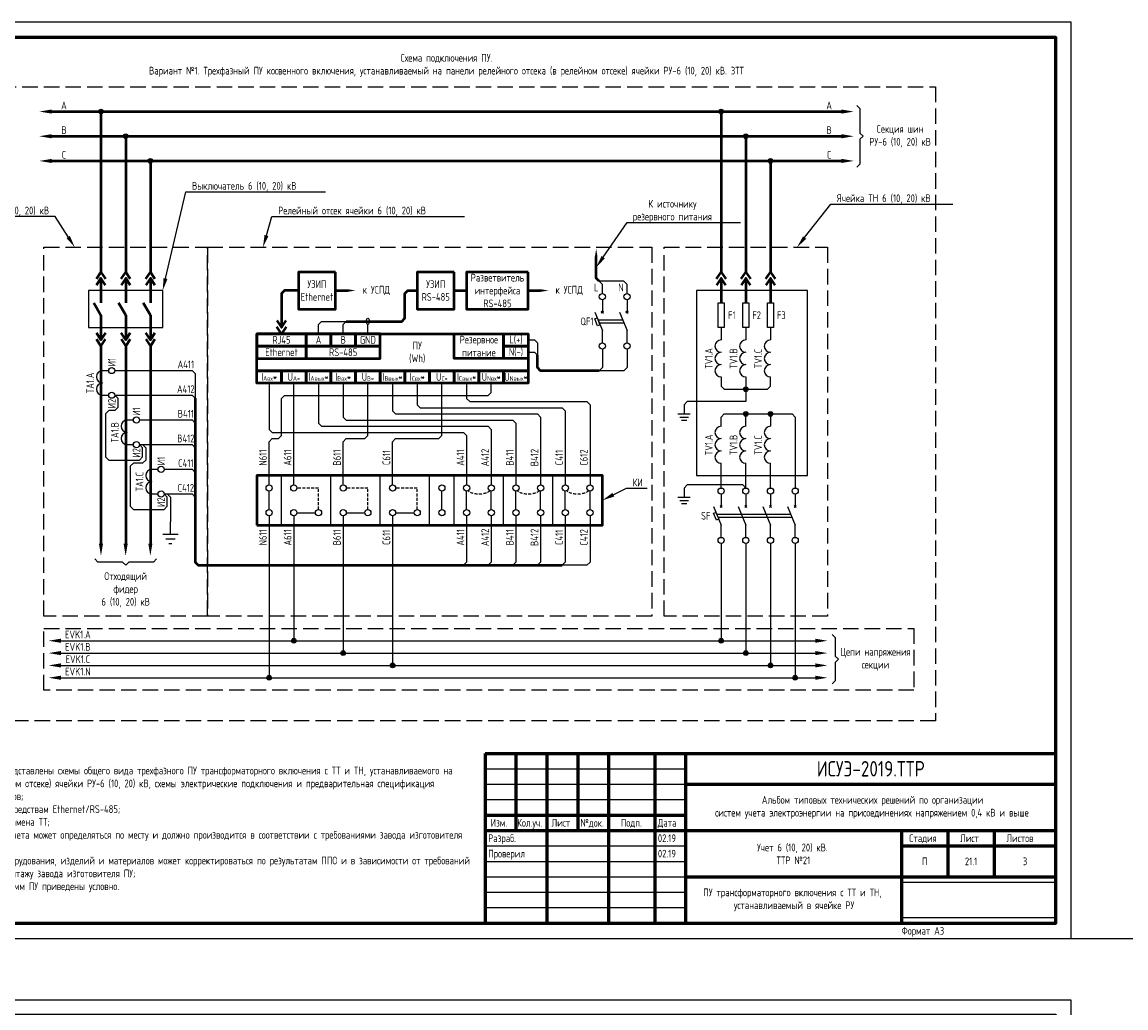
# Model space of a CAD drawing. Header units: millimetres. Extents: x -110 to 4101, y -10868 to 110.
# Tile 24 of 90: x 90 to 448, y -6670 to -6350. Entities that reach past the tile are written whole.
import ezdxf
from ezdxf import colors
from ezdxf.entities.mleader import LeaderData, LeaderLine
from ezdxf.enums import TextEntityAlignment as Align
from ezdxf.math import Vec2, Vec3

# ---------------------------------------------------------------- set-up
doc = ezdxf.new("R2010")
doc.units = ezdxf.units.MM
doc.linetypes.add('GOST2.303 4', pattern=[7, 5, -2, 0])
doc.linetypes.add('штриховая2', pattern=[9.525, 6.35, -3.175])
doc.layers.add('01.Вспомогательный_слой', color=1, linetype='Continuous', plot=False)
doc.layers.add('Формат', color=7, linetype='Continuous', lineweight=25)
doc.layers.add('Формат @ 1', color=7, linetype='Continuous', lineweight=25)
doc.styles.add('ЭП', font='GOST.TTF')
picture_1 = doc.add_image_def('image3.png', size_in_pixel=(587, 136))

# ---------------------------------------------------------------- blocks, each defined once
blk = doc.blocks.new('*U75')
at = {"layer": 'Формат', "color": 7, "linetype": 'Continuous', "lineweight": 60}
for p, q in [((20, 55), (205, 55)), ((20, 55), (20, 0)), ((30, 55), (30, 30)), ((40, 55), (40, 0)), ((50, 55), (50, 30)), ((60, 55), (60, 0)), ((75, 55), (75, 0)), ((85, 55), (85, 0)), ((85, 45), (205, 45)), ((20, 35), (85, 35)), ((20, 30), (205, 30)), ((155, 30), (155, 0)), ((170, 30), (170, 15)), ((185, 30), (185, 15)), ((155, 25), (205, 25)), ((85, 15), (205, 15))]:
    blk.add_line(p, q, dxfattribs=at)
at = {"layer": 'Формат', "color": 7, "linetype": 'Continuous', "lineweight": 25}
for p, q in [((20, 50), (85, 50)), ((20, 45), (85, 45)), ((20, 40), (85, 40)), ((20, 25), (85, 25)), ((20, 20), (85, 20)), ((20, 15), (85, 15)), ((20, 10), (85, 10)), ((20, 5), (85, 5))]:
    blk.add_line(p, q, dxfattribs=at)
blk.add_lwpolyline([(-210, -5), (210, -5), (210, 292), (-210, 292)], close=True, dxfattribs=at)
at = {"layer": 'Формат', "color": 7, "linetype": 'Continuous', "lineweight": 60}
blk.add_lwpolyline([(-190, 0), (205, 0), (205, 287), (-190, 287)], close=True, dxfattribs=at)
at = {"layer": 'Формат', "color": 7, "linetype": 'Continuous', "lineweight": 25, "style": 'ЭП'}
for s, p in [('Изм.', (21.81, 31.25)), ('Кол.уч.', (30.38, 31.25)), ('Лист', (41.54, 31.25)), ('№док.', (50.89, 31.24)), ('Подп.', (63.99, 31.25)), ('Дата', (75.95, 31.25)), ('Стадия', (157.47, 26.25)), ('Лист', (173.99, 26.25)), ('Листов', (188.99, 26.25))]:
    blk.add_text(s, height=2.5, dxfattribs=at).set_placement(p)
at = {"layer": 'Формат', "color": 7, "linetype": 'Continuous', "lineweight": 25, "style": 'ЭП', "flags": 8}
for tag, p in [('СОГЛ_ФИО_1', (-197.5, 106)), ('СОГЛ_ФИО_2', (-192.5, 106)), ('СОГЛ_ДОЛЖ_1', (-197.5, 86)), ('СОГЛ_ДОЛЖ_2', (-192.5, 86))]:
    blk.add_attdef(tag, text='', height=2.5, rotation=90, dxfattribs=at).set_placement(p, align=Align.MIDDLE_LEFT)
for tag, height, p in [('ОБОЗНАЧЕНИЕ', 5, (145, 50)), ('ОБЪЕКТ', 2.5, (145, 37.5)), ('НАИМЕНОВАНИЕ', 2.5, (120, 22.5)), ('Стадия', 2.5, (162.5, 20)), ('Лист', 2.5, (177.5, 20)), ('Листов', 2.5, (195, 20)), ('НАИМ_ИЗОБРАЖЕНИЙ', 2.5, (120, 7.5))]:
    blk.add_attdef(tag, text='', height=height, dxfattribs=at).set_placement(p, align=Align.MIDDLE_CENTER)
for tag, p in [('изм.№', (21, 37.5)), ('изм.уч.', (31, 37.5)), ('изм.лист', (41, 37.5)), ('изм.№_док.', (50.5, 37.5)), ('изм_дата', (76, 37.5)), ('Должн_1', (21, 27.5)), ('ФИО_1', (41, 27.5)), ('дата_1', (76, 27.5)), ('ДОЛЖН_2', (21, 22.5)), ('ФИО_2', (41, 22.5)), ('дата_2', (76, 22.5)), ('Должн_3', (21, 17.5)), ('ФИО_3', (41, 17.5)), ('дата_3', (76, 17.5)), ('ДОЛЖН_4', (21, 12.5)), ('ФИО_4', (41, 12.5)), ('дата_4', (76, 12.5)), ('ДОЛЖН_5', (21, 7.5)), ('ФИО_5', (41, 7.5)), ('дата_5', (76, 7.5)), ('ДОЛЖН_6', (21, 2.5)), ('ФИО_6', (41, 2.5)), ('дата_6', (76, 2.5)), ('ФОРМ.ЛИСТА', (155, -2.5))]:
    blk.add_attdef(tag, text='', height=2.5, dxfattribs=at).set_placement(p, align=Align.MIDDLE_LEFT)
blk.add_attdef('N_ИНВ', text='', height=2.5, rotation=90, dxfattribs=at).set_placement((-193.5, 12.5), align=Align.MIDDLE_CENTER)
at = {"ltscale": 0.2}
image = blk.add_image(picture_1, insert=(155, 1.71), size_in_units=(50, 11.58), dxfattribs=at)
image.dxf.flags = 7

msp = doc.modelspace()

# ---------------------------------------------------------------- hatches: boundary and pattern name
h = msp.add_hatch(color=256)
h.dxf.hatch_style = 1
edge = h.paths.add_edge_path()
edge.add_arc((115.5, -6379), 0.75, 0, 360)
h = msp.add_hatch(color=256)
h.dxf.hatch_style = 1
edge = h.paths.add_edge_path()
edge.add_arc((316.5, -6379), 0.75, 0, 360)
h = msp.add_hatch(color=256)
h.dxf.hatch_style = 1
edge = h.paths.add_edge_path()
edge.add_arc((123.5, -6387), 0.75, 0, 360)
h = msp.add_hatch(color=256)
h.dxf.hatch_style = 1
edge = h.paths.add_edge_path()
edge.add_arc((324.5, -6387), 0.75, 0, 360)
h = msp.add_hatch(color=256)
h.dxf.hatch_style = 1
edge = h.paths.add_edge_path()
edge.add_arc((131.5, -6395), 0.75, 0, 360)
h = msp.add_hatch(color=256)
h.dxf.hatch_style = 1
edge = h.paths.add_edge_path()
edge.add_arc((332.5, -6395), 0.75, 0, 360)
h = msp.add_hatch(color=256)
h.dxf.hatch_style = 1
edge = h.paths.add_edge_path()
edge.add_arc((324.5, -6469), 0.75, 0, 360)
h = msp.add_hatch(color=256)
h.dxf.hatch_style = 1
edge = h.paths.add_edge_path()
edge.add_arc((324.5, -6477), 0.75, 0, 360)
h = msp.add_hatch(color=256)
h.dxf.hatch_style = 1
edge = h.paths.add_edge_path()
edge.add_arc((332.5, -6477), 0.75, 0, 360)
h = msp.add_hatch(color=256)
h.dxf.hatch_style = 1
edge = h.paths.add_edge_path()
edge.add_arc((178, -6550.5), 0.75, 0, 360)
h = msp.add_hatch(color=256)
h.dxf.hatch_style = 1
edge = h.paths.add_edge_path()
edge.add_arc((316.5, -6550.5), 0.75, 0, 360)
h = msp.add_hatch(color=256)
h.dxf.hatch_style = 1
edge = h.paths.add_edge_path()
edge.add_arc((194, -6554.5), 0.75, 0, 360)
h = msp.add_hatch(color=256)
h.dxf.hatch_style = 1
edge = h.paths.add_edge_path()
edge.add_arc((324.5, -6554.5), 0.75, 0, 360)
h = msp.add_hatch(color=256)
h.dxf.hatch_style = 1
edge = h.paths.add_edge_path()
edge.add_arc((210, -6558.5), 0.75, 0, 360)
h = msp.add_hatch(color=256)
h.dxf.hatch_style = 1
edge = h.paths.add_edge_path()
edge.add_arc((332.5, -6558.5), 0.75, 0, 360)
h = msp.add_hatch(color=256)
h.dxf.hatch_style = 1
edge = h.paths.add_edge_path()
edge.add_arc((170, -6562.5), 0.75, 0, 360)
h = msp.add_hatch(color=256)
h.dxf.hatch_style = 1
edge = h.paths.add_edge_path()
edge.add_arc((340.5, -6562.5), 0.75, 0, 360)

# ---------------------------------------------------------------- linework, layer by layer
for p, q in [((361.5, -6386), (362.5, -6387)), ((361.5, -6388), (362.5, -6387)), ((122.5, -6525), (123.5, -6526)), ((124.5, -6525), (123.5, -6526)), ((353.5, -6555.5), (354.5, -6556.5)), ((353.5, -6557.5), (354.5, -6556.5))]:
    msp.add_line(p, q)
at = {"lineweight": 50}
for points in [[(99.5, -6379), (355.5, -6379)], [(115.5, -6379), (115.5, -6379), (115.5, -6423), (115.5, -6431)], [(316.5, -6379), (316.5, -6379), (316.5, -6423), (316.5, -6431)], [(99.5, -6387), (355.5, -6387)], [(123.5, -6387), (123.5, -6387), (123.5, -6423), (123.5, -6431)], [(324.5, -6387), (324.5, -6387), (324.5, -6423), (324.5, -6431)], [(99.5, -6395), (355.5, -6395)], [(131.5, -6395), (131.5, -6395), (131.5, -6423), (131.5, -6431)], [(332.5, -6395), (332.5, -6395), (332.5, -6423), (332.5, -6431)], [(114, -6433.25), (115.5, -6431), (117, -6433.25)], [(122, -6433.25), (123.5, -6431), (125, -6433.25)], [(130, -6433.25), (131.5, -6431), (133, -6433.25)], [(315, -6433.25), (316.5, -6431), (318, -6433.25)], [(323, -6433.25), (324.5, -6431), (326, -6433.25)], [(331, -6433.25), (332.5, -6431), (334, -6433.25)], [(117, -6435.25), (115.5, -6433), (114, -6435.25)], [(115.5, -6433), (115.5, -6441)], [(125, -6435.25), (123.5, -6433), (122, -6435.25)], [(123.5, -6433), (123.5, -6441)], [(133, -6435.25), (131.5, -6433), (130, -6435.25)], [(131.5, -6433), (131.5, -6441)], [(318, -6435.25), (316.5, -6433), (315, -6435.25)], [(316.5, -6433), (316.5, -6441)], [(326, -6435.25), (324.5, -6433), (323, -6435.25)], [(324.5, -6433), (324.5, -6441)], [(334, -6435.25), (332.5, -6433), (331, -6435.25)], [(332.5, -6433), (332.5, -6441)], [(179.5, -6437), (175, -6437), (174, -6438), (174, -6449)], [(191.5, -6437), (195.5, -6437)], [(195, -6447), (203, -6447), (213, -6447), (214, -6446), (214, -6438), (215, -6437), (218, -6437)], [(230, -6437), (234, -6437)], [(254, -6437), (258, -6437)], [(113.191, -6441), (115.5, -6445)], [(121.191, -6441), (123.5, -6445)], [(129.191, -6441), (131.5, -6445)], [(115.5, -6445), (115.5, -6453)], [(123.5, -6445), (123.5, -6453)], [(131.5, -6445), (131.5, -6453)], [(172.5, -6446.75), (174, -6449), (175.5, -6446.75)], [(175.5, -6448.75), (174, -6451), (172.5, -6448.75)], [(117, -6450.75), (115.5, -6453), (114, -6450.75)], [(114, -6452.75), (115.5, -6455), (117, -6452.75)], [(125, -6450.75), (123.5, -6453), (122, -6450.75)], [(122, -6452.75), (123.5, -6455), (125, -6452.75)], [(133, -6450.75), (131.5, -6453), (130, -6450.75)], [(130, -6452.75), (131.5, -6455), (133, -6452.75)], [(115.5, -6455), (115.5, -6519)], [(123.5, -6455), (123.5, -6519)], [(131.5, -6455), (131.5, -6519)], [(146, -6471.936), (146, -6525), (147, -6526), (265, -6526)]]:
    msp.add_lwpolyline(points, dxfattribs=at)
for points in [[(360.5, -6377), (361.5, -6378), (361.5, -6386)], [(361.5, -6388), (361.5, -6396), (360.5, -6397)], [(277.646, -6443.646), (278.354, -6444.354)], [(278.354, -6443.646), (277.646, -6444.354)], [(285.646, -6443.646), (286.354, -6444.354)], [(286.354, -6443.646), (285.646, -6444.354)], [(116, -6462.936), (118, -6462.936)], [(116, -6470.936), (118, -6470.936)], [(124, -6478.936), (126, -6478.936)], [(124, -6486.936), (126, -6486.936)], [(132, -6494.936), (134, -6494.936)], [(132, -6502.936), (134, -6502.936)], [(170, -6508), (170, -6502)], [(226, -6508), (226, -6502)], [(234, -6508), (234, -6502)], [(242, -6508), (242, -6502)], [(250, -6508), (250, -6502)], [(258, -6508), (258, -6502)], [(266, -6508), (266, -6502)], [(274, -6508), (274, -6502)], [(316.146, -6506.646), (316.854, -6507.354)], [(316.854, -6506.646), (316.146, -6507.354)], [(324.146, -6506.646), (324.854, -6507.354)], [(324.854, -6506.646), (324.146, -6507.354)], [(332.146, -6506.646), (332.854, -6507.354)], [(332.854, -6506.646), (332.146, -6507.354)], [(340.146, -6506.646), (340.854, -6507.354)], [(340.854, -6506.646), (340.146, -6507.354)], [(122.5, -6525), (114.5, -6525), (113.5, -6524)], [(133.5, -6524), (132.5, -6525), (124.5, -6525)], [(352.5, -6548.5), (353.5, -6549.5), (353.5, -6555.5)], [(353.5, -6557.5), (353.5, -6563.5), (352.5, -6564.5)]]:
    msp.add_lwpolyline(points)
at = {"linetype": 'GOST2.303 4'}
for points in [[(97, -6423), (150, -6423), (150, -6542.5), (97, -6542.5)], [(150, -6423), (294, -6423), (294, -6542.5), (150, -6542.5)], [(298, -6423), (351, -6423), (351, -6542.5), (298, -6542.5)], [(97, -6546.5), (379, -6546.5), (379, -6566.5), (97, -6566.5)]]:
    msp.add_lwpolyline(points, close=True, dxfattribs=at)
at = {"lineweight": 50, "ltscale": 2}
for points in [[(277, -6434), (277, -6434), (276, -6433), (276, -6426)], [(277, -6463), (258, -6463), (257, -6462), (257, -6458)]]:
    msp.add_lwpolyline(points, dxfattribs=at)
for points in [[(191.5, -6431), (179.5, -6431), (179.5, -6443), (191.5, -6443)], [(230, -6431), (218, -6431), (218, -6443), (230, -6443)], [(254, -6431), (234, -6431), (234, -6443), (254, -6443)], [(166, -6451), (254, -6451), (254, -6463), (166, -6463)], [(166, -6451), (254, -6451), (254, -6467), (166, -6467)], [(182, -6451), (166, -6451), (166, -6455), (182, -6455)], [(190, -6451), (182, -6451), (182, -6455), (190, -6455)], [(198, -6451), (190, -6451), (190, -6455), (198, -6455)], [(206, -6451), (198, -6451), (198, -6455), (206, -6455)], [(230, -6451), (246, -6451), (246, -6459), (230, -6459)], [(246, -6451), (254, -6451), (254, -6455), (246, -6455)], [(182, -6455), (166, -6455), (166, -6459), (182, -6459)], [(206, -6455), (182, -6455), (182, -6459), (206, -6459)], [(246, -6455), (254, -6455), (254, -6459), (246, -6459)], [(166, -6463), (174, -6463), (174, -6467), (166, -6467)], [(174, -6463), (182, -6463), (182, -6467), (174, -6467)], [(182, -6463), (190, -6463), (190, -6467), (182, -6467)], [(190, -6463), (198, -6463), (198, -6467), (190, -6467)], [(198, -6463), (206, -6463), (206, -6467), (198, -6467)], [(206, -6463), (214, -6463), (214, -6467), (206, -6467)], [(214, -6463), (222, -6463), (222, -6467), (214, -6467)], [(222, -6463), (230, -6463), (230, -6467), (222, -6467)], [(230, -6463), (238, -6463), (238, -6467), (230, -6467)], [(238, -6463), (246, -6463), (246, -6467), (238, -6467)], [(246, -6463), (254, -6463), (254, -6467), (246, -6467)], [(166, -6513), (278, -6513), (278, -6497), (166, -6497)]]:
    msp.add_lwpolyline(points, close=True, dxfattribs=at)
at = {"ltscale": 0.2}
for points in [[(286, -6438), (286, -6435), (285, -6434), (277, -6434)], [(278, -6438), (278, -6435), (277, -6434), (277, -6434)], [(186, -6451), (186, -6448), (187, -6447), (195, -6447)], [(194, -6451), (194, -6448), (195, -6447), (196, -6447)], [(202, -6451), (202, -6448)], [(316.5, -6449), (316.5, -6453)], [(324.5, -6449), (324.5, -6453)], [(332.5, -6449), (332.5, -6453)], [(254, -6453), (256, -6453), (257, -6454), (257, -6458)], [(254, -6457), (256, -6457), (257, -6458), (257, -6459)], [(278, -6456), (278, -6462), (277, -6463), (276, -6463)], [(286, -6456), (286, -6462), (285, -6463), (277, -6463)], [(120, -6462.936), (145, -6462.936), (146, -6463.936), (146, -6471.936)], [(316.5, -6465), (316.5, -6468), (317.5, -6469), (331.5, -6469), (332.5, -6468), (332.5, -6465)], [(324.5, -6465), (324.5, -6469)], [(170, -6500), (170, -6486), (171, -6485), (173, -6485), (174, -6484), (174, -6472), (175, -6471), (241, -6471), (242, -6470), (242, -6467)], [(170, -6467), (170, -6482), (171, -6483), (233, -6483), (234, -6484), (234, -6500)], [(178, -6500), (178, -6467)], [(186, -6467), (186, -6480), (187, -6481), (241, -6481), (242, -6482), (242, -6500)], [(194, -6500), (194, -6486), (195, -6485), (201, -6485), (202, -6484), (202, -6467)], [(194, -6467), (194, -6478), (195, -6479), (249, -6479), (250, -6480), (250, -6500)], [(210, -6500), (210, -6486), (211, -6485), (225, -6485), (226, -6484), (226, -6467)], [(210, -6467), (210, -6476), (211, -6477), (257, -6477), (258, -6478), (258, -6500)], [(218, -6467), (218, -6474), (219, -6475), (265, -6475), (266, -6476), (266, -6500)], [(234, -6467), (234, -6472), (235, -6473), (273, -6473), (274, -6474), (274, -6500)], [(121, -6471.936), (121, -6474.936), (120, -6475.936), (118, -6475.936), (117, -6476.936), (117, -6490.936), (118, -6491.936), (128, -6491.936), (129, -6490.936), (129, -6487.936)], [(120, -6470.936), (120, -6470.936), (121, -6471.936), (121, -6471.936)], [(120, -6470.936), (145, -6470.936), (146, -6471.936), (146, -6472.936)], [(324.5, -6469), (324.5, -6473), (305.5, -6473), (304.5, -6474), (304.5, -6477)], [(128, -6478.936), (145, -6478.936), (146, -6479.936), (146, -6480.936)], [(316.5, -6481), (316.5, -6478), (317.5, -6477), (332.5, -6477), (332.5, -6478), (332.5, -6481)], [(324.5, -6481), (324.5, -6477)], [(331.5, -6477), (339.5, -6477), (340.5, -6478), (340.5, -6501)], [(130, -6487.936), (130, -6491.936), (129, -6492.936), (126, -6492.936), (125, -6493.936), (125, -6506.936), (126, -6507.936), (136, -6507.936), (137, -6506.936), (137, -6503.936)], [(128, -6486.936), (128, -6486.936), (129, -6487.936), (129, -6487.936)], [(128, -6486.936), (129, -6486.936), (130, -6487.936), (130, -6487.936)], [(128, -6486.936), (145, -6486.936), (146, -6487.936), (146, -6488.936)], [(316.5, -6501), (316.5, -6493)], [(324.5, -6501), (324.5, -6493)], [(332.5, -6501), (332.5, -6493)], [(136, -6494.936), (145, -6494.936), (146, -6495.936), (146, -6496.936)], [(174, -6513), (174, -6497)], [(190, -6513), (190, -6497)], [(206, -6513), (206, -6497)], [(222, -6513), (222, -6497)], [(230, -6513), (230, -6497)], [(246, -6513), (246, -6497)], [(262, -6513), (262, -6497)], [(324.5, -6501), (324.5, -6501), (323.5, -6500), (305.5, -6500), (304.5, -6501), (304.5, -6504)], [(136, -6502.936), (136, -6502.936), (137, -6503.936), (137, -6503.936)], [(136, -6502.936), (137, -6502.936), (138, -6503.936), (138, -6503.936)], [(136, -6502.936), (145, -6502.936), (146, -6503.936), (146, -6504.936)], [(138, -6503.936), (138, -6511.936), (138, -6511.936)], [(170, -6510), (170, -6562.5)], [(178, -6510), (178, -6550.5)], [(179, -6509), (185, -6509)], [(194, -6510), (194, -6554.5)], [(195, -6509), (201, -6509)], [(210, -6510), (210, -6558.5)], [(211, -6509), (217, -6509)], [(234, -6510), (234, -6525), (233, -6526), (232, -6526)], [(242, -6510), (242, -6525), (241, -6526), (240, -6526)], [(250, -6510), (250, -6525), (249, -6526), (248, -6526)], [(258, -6510), (258, -6525), (257, -6526), (256, -6526)], [(266, -6510), (266, -6525), (265, -6526), (264, -6526)], [(274, -6510), (274, -6525), (273, -6526), (265, -6526)], [(138, -6515.936), (138, -6511.936)], [(135.5, -6515.936), (140.5, -6515.936)], [(136.5, -6517.436), (139.5, -6517.436)], [(137.5, -6518.936), (138.5, -6518.936)], [(316.5, -6519), (316.5, -6550.5)], [(324.5, -6519), (324.5, -6554.5)], [(332.5, -6519), (332.5, -6558.5)], [(340.5, -6519), (340.5, -6562.5)], [(102.5, -6550.5), (347, -6550.5)], [(102.5, -6554.5), (347, -6554.5)], [(102.5, -6558.5), (347, -6558.5)], [(102.5, -6562.5), (347, -6562.5)]]:
    msp.add_lwpolyline(points, dxfattribs=at)
for points in [[(111.5, -6449), (135.5, -6449), (135.5, -6437), (111.5, -6437)], [(308.5, -6497), (344.5, -6497), (344.5, -6437), (308.5, -6437)], [(317.5, -6441), (317.5, -6449), (315.5, -6449), (315.5, -6441)], [(325.5, -6441), (325.5, -6449), (323.5, -6449), (323.5, -6441)], [(333.5, -6441), (333.5, -6449), (331.5, -6449), (331.5, -6441)]]:
    msp.add_lwpolyline(points, close=True, dxfattribs=at)
at = {"ltscale": 2}
for points in [[(278, -6440), (278, -6444)], [(286, -6440), (286, -6444)], [(275.515, -6444), (278, -6450)], [(276.55, -6446.5), (284.55, -6446.5)], [(283.515, -6444), (286, -6450)], [(276.964, -6447.5), (284.964, -6447.5)], [(278, -6454), (278, -6450)], [(286, -6454), (286, -6450)], [(302.5, -6477), (306.5, -6477)], [(303.077, -6478), (305.923, -6478)], [(303.655, -6479), (305.345, -6479)], [(302.5, -6504), (306.5, -6504)], [(316.5, -6503), (316.5, -6507)], [(324.5, -6503), (324.5, -6507)], [(332.5, -6503), (332.5, -6507)], [(340.5, -6503), (340.5, -6507)], [(303.077, -6505), (305.923, -6505)], [(303.655, -6506), (305.345, -6506)], [(314.015, -6507), (316.5, -6513)], [(322.015, -6507), (324.5, -6513)], [(330.015, -6507), (332.5, -6513)], [(338.015, -6507), (340.5, -6513)], [(315.05, -6509.5), (339.05, -6509.5)], [(315.464, -6510.5), (339.464, -6510.5)], [(316.5, -6517), (316.5, -6513)], [(324.5, -6517), (324.5, -6513)], [(332.5, -6517), (332.5, -6513)], [(340.5, -6517), (340.5, -6513)]]:
    msp.add_lwpolyline(points, dxfattribs=at)
for points in [[(276.298, -6445.891), (277.217, -6448.109), (276.477, -6448.415), (275.559, -6446.197)], [(314.798, -6508.891), (315.717, -6511.109), (314.977, -6511.415), (314.059, -6509.197)]]:
    msp.add_lwpolyline(points, close=True, dxfattribs=at)
at = {"linetype": 'штриховая2', "ltscale": 0.15}
for points in [[(186, -6508), (186, -6501), (179, -6501)], [(202, -6508), (202, -6501), (195, -6501)], [(218, -6508), (218, -6501), (211, -6501)]]:
    msp.add_lwpolyline(points, dxfattribs=at)
at = {"ltscale": 2}
for centre, radius in [((115.5, -6379), 0.75), ((316.5, -6379), 0.75), ((123.5, -6387), 0.75), ((324.5, -6387), 0.75), ((131.5, -6395), 0.75), ((332.5, -6395), 0.75), ((278, -6439), 1), ((286, -6439), 1), ((278, -6455), 1), ((286, -6455), 1), ((119, -6462.936), 1), ((324.5, -6469), 0.75), ((119, -6470.936), 1), ((127, -6478.936), 1), ((324.5, -6477), 0.75), ((332.5, -6477), 0.75), ((127, -6486.936), 1), ((135, -6494.936), 1), ((170, -6501), 1), ((178, -6501), 1), ((194, -6501), 1), ((210, -6501), 1), ((226, -6501), 1), ((234, -6501), 1), ((242, -6501), 1), ((250, -6501), 1), ((258, -6501), 1), ((266, -6501), 1), ((274, -6501), 1), ((135, -6502.936), 1), ((316.5, -6502), 1), ((324.5, -6502), 1), ((332.5, -6502), 1), ((340.5, -6502), 1), ((170, -6509), 1), ((178, -6509), 1), ((186, -6509), 1), ((194, -6509), 1), ((202, -6509), 1), ((210, -6509), 1), ((218, -6509), 1), ((226, -6509), 1), ((234, -6509), 1), ((242, -6509), 1), ((250, -6509), 1), ((258, -6509), 1), ((266, -6509), 1), ((274, -6509), 1), ((316.5, -6518), 1), ((324.5, -6518), 1), ((332.5, -6518), 1), ((340.5, -6518), 1), ((178, -6550.5), 0.75), ((316.5, -6550.5), 0.75), ((194, -6554.5), 0.75), ((324.5, -6554.5), 0.75), ((210, -6558.5), 0.75), ((332.5, -6558.5), 0.75), ((170, -6562.5), 0.75), ((340.5, -6562.5), 0.75)]:
    msp.add_circle(centre, radius, dxfattribs=at)
for centre in [(316.5, -6455), (324.5, -6455), (332.5, -6455), (316.5, -6459), (324.5, -6459), (332.5, -6459), (316.5, -6463), (324.5, -6463), (332.5, -6463), (116, -6464.936), (116, -6468.936), (124, -6480.936), (316.5, -6483), (324.5, -6483), (332.5, -6483), (124, -6484.936), (316.5, -6487), (324.5, -6487), (332.5, -6487), (316.5, -6491), (324.5, -6491), (332.5, -6491), (132, -6496.936), (132, -6500.936)]:
    msp.add_arc(centre, 2, 90, 270)
at = {"ltscale": 0.2}
msp.add_ellipse((202, -6447), major_axis=(0, -1), ratio=0.5, dxfattribs=at)
at = {"linetype": 'штриховая2', "ltscale": 0.15, "extrusion": (0, 0, -1)}
for centre in [(238, -6501), (254, -6501), (270, -6501)]:
    msp.add_ellipse(centre, major_axis=(-4, 0), ratio=0.5, start_param=3.6098087, end_param=5.8149692, dxfattribs=at)
for points in [[(99.5, -6378.333), (99.5, -6379.667), (95.5, -6379)], [(355.5, -6378.333), (355.5, -6379.667), (359.5, -6379)], [(99.5, -6386.333), (99.5, -6387.667), (95.5, -6387)], [(355.5, -6386.333), (355.5, -6387.667), (359.5, -6387)], [(99.5, -6394.333), (99.5, -6395.667), (95.5, -6395)], [(355.5, -6394.333), (355.5, -6395.667), (359.5, -6395)], [(275.583, -6426), (276.417, -6426), (276, -6423.5)], [(195.5, -6436.583), (195.5, -6437.417), (198, -6437)], [(258, -6436.583), (258, -6437.417), (260.5, -6437)], [(114.833, -6519), (116.167, -6519), (115.5, -6523)], [(122.833, -6519), (124.167, -6519), (123.5, -6523)], [(130.833, -6519), (132.167, -6519), (131.5, -6523)], [(102.5, -6549.833), (102.5, -6551.167), (98.5, -6550.5)], [(347, -6549.833), (347, -6551.167), (351, -6550.5)], [(102.5, -6553.833), (102.5, -6555.167), (98.5, -6554.5)], [(347, -6553.833), (347, -6555.167), (351, -6554.5)], [(102.5, -6557.833), (102.5, -6559.167), (98.5, -6558.5)], [(347, -6557.833), (347, -6559.167), (351, -6558.5)], [(102.5, -6561.833), (102.5, -6563.167), (98.5, -6562.5)], [(347, -6561.833), (347, -6563.167), (351, -6562.5)]]:
    msp.add_solid(points)
at = {"layer": '01.Вспомогательный_слой', "linetype": 'GOST2.303 4'}
msp.add_lwpolyline([(69, -6371), (386, -6371), (386, -6576.5), (69, -6576.5)], close=True, dxfattribs=at)
at = {"layer": '01.Вспомогательный_слой'}
msp.add_lwpolyline([(430, -6647), (450, -6647)], dxfattribs=at)

# ---------------------------------------------------------------- block references
at = {"layer": 'Формат @ 1', "ltscale": 0.7}
ref = msp.add_blockref('*U75', (220, -6642), dxfattribs=at)
ref.add_attrib('ОБОЗНАЧЕНИЕ', 'ИСУЭ-2019.ТТР', dxfattribs={"layer": 'Формат', "color": 7, "linetype": 'Continuous', "lineweight": 25, "height": 5, "style": 'ЭП', "flags": 8}).set_placement((365, -6592), align=Align.MIDDLE_CENTER)
ref.add_attrib('Стадия', 'П', dxfattribs={"layer": 'Формат', "color": 7, "linetype": 'Continuous', "lineweight": 25, "height": 2.5, "style": 'ЭП', "flags": 8}).set_placement((382.5, -6622), align=Align.MIDDLE_CENTER)
ref.add_attrib('Лист', '21.1', dxfattribs={"layer": 'Формат', "color": 7, "linetype": 'Continuous', "lineweight": 25, "height": 2.5, "style": 'ЭП', "flags": 8}).set_placement((397.5, -6622), align=Align.MIDDLE_CENTER)
ref.add_attrib('Листов', '3', dxfattribs={"layer": 'Формат', "color": 7, "linetype": 'Continuous', "lineweight": 25, "height": 2.5, "style": 'ЭП', "flags": 8}).set_placement((415, -6622), align=Align.MIDDLE_CENTER)
ref.add_attrib('ОБЪЕКТ_001', 'Альбом типовых технических решений по организации', (329.689, -6603.31), dxfattribs={"layer": 'Формат', "color": 7, "linetype": 'Continuous', "lineweight": 25, "height": 2.5, "style": 'ЭП', "flags": 8})
ref.add_attrib('НАИМЕНОВАНИЕ_001', 'Учет 6 (10, 20) кВ.', (328.125, -6618.756), dxfattribs={"layer": 'Формат', "color": 7, "linetype": 'Continuous', "lineweight": 25, "height": 2.5, "style": 'ЭП', "flags": 8})
ref.add_attrib('НАИМ_ИЗОБРАЖЕНИЙ_001', 'ПУ трансформаторного включения с ТТ и ТН,', (310.714, -6633.31), dxfattribs={"layer": 'Формат', "color": 7, "linetype": 'Continuous', "lineweight": 25, "height": 2.5, "style": 'ЭП', "flags": 8})
ref.add_attrib('Должн_1', 'Разраб.', dxfattribs={"layer": 'Формат', "color": 7, "linetype": 'Continuous', "lineweight": 25, "height": 2.5, "style": 'ЭП', "flags": 8}).set_placement((241, -6614.5), align=Align.MIDDLE_LEFT)
ref.add_attrib('ДОЛЖН_2', 'Проверил', dxfattribs={"layer": 'Формат', "color": 7, "linetype": 'Continuous', "lineweight": 25, "height": 2.5, "style": 'ЭП', "flags": 8}).set_placement((241, -6619.5), align=Align.MIDDLE_LEFT)
ref.add_attrib('дата_1', '02.19', dxfattribs={"layer": 'Формат', "color": 7, "linetype": 'Continuous', "lineweight": 25, "height": 2.5, "style": 'ЭП', "flags": 8}).set_placement((296, -6614.5), align=Align.MIDDLE_LEFT)
ref.add_attrib('дата_2', '02.19', dxfattribs={"layer": 'Формат', "color": 7, "linetype": 'Continuous', "lineweight": 25, "height": 2.5, "style": 'ЭП', "flags": 8}).set_placement((296, -6619.5), align=Align.MIDDLE_LEFT)
ref.add_attrib('ФОРМ.ЛИСТА', 'Формат А3', dxfattribs={"layer": 'Формат', "color": 7, "linetype": 'Continuous', "lineweight": 25, "height": 2.5, "style": 'ЭП', "flags": 8}).set_placement((375, -6644.5), align=Align.MIDDLE_LEFT)
ref.add_attrib('ОБЪЕКТ_002', 'систем учета электроэнергии на присоединениях напряжением 0,4 кВ и выше', (314.554, -6607.477), dxfattribs={"layer": 'Формат', "color": 7, "linetype": 'Continuous', "lineweight": 25, "height": 2.5, "style": 'ЭП'})
ref.add_attrib('НАИМЕНОВАНИЕ_002', 'ТТР №21', (334.464, -6622.923), dxfattribs={"layer": 'Формат', "color": 7, "linetype": 'Continuous', "lineweight": 25, "height": 2.5, "style": 'ЭП'})
ref.add_attrib('НАИМ_ИЗОБРАЖЕНИЙ_002', 'устанавливаемый в ячейке РУ', (320.624, -6637.477), dxfattribs={"layer": 'Формат', "color": 7, "linetype": 'Continuous', "lineweight": 25, "height": 2.5, "style": 'ЭП'})
msp.add_blockref('*U75', (220, -6959), dxfattribs=at)

# ---------------------------------------------------------------- texts
at = {"char_height": 2.5, "style": 'ЭП'}
for s, insert, width, attachment_point in [('Схема подключения ПУ.\\PВариант №1. Трехфазный ПУ косвенного включения, устанавливаемый на панели релейного отсека (в релейном отсеке) ячейки РУ-6 (10, 20) кВ. 3ТТ', (227.5, -6364), 317, 5), ('A', (103.5, -6377), 4, 5), ('A', (351.5, -6377), 4, 5), ('Секция шин \\PРУ-6 (10, 20) кВ', (374.5, -6387), 24, 5), ('B', (103.5, -6385), 4, 5), ('B', (351.5, -6385), 4, 5), ('C', (103.5, -6393), 4, 5), ('C', (351.5, -6393), 4, 5), ('{\\C0;Разветвитель интерфейса \\PRS-485}', (244, -6437), 20, 5), ('{\\C0;УЗИП \\PEthernet}', (185.5, -6437), 12, 5), ('к УСПД', (204.75, -6437), 13.5, 5), ('{\\C0;УЗИП \\PRS-485}', (224, -6437), 12, 5), ('к УСПД', (267.25, -6437), 13.5, 5), ('L', (276, -6436), 4, 5), ('N', (284, -6436), 4, 5), ('F1', (320, -6445), 5, 5), ('F2', (328, -6445), 5, 5), ('F3', (336, -6445), 5, 5), ('QF1', (273.015, -6447), 8, 5), ('RJ45', (174, -6453), 16, 5), ('A', (186, -6453), 8, 5), ('B', (194, -6453), 8, 5), ('GND', (202, -6453), 8, 5), ('ПУ \\P(Wh)', (218, -6457), 24, 5), ('Резервное питание', (238, -6455), 16, 5), ('L(+)', (250, -6453), 8, 5), ('Ethernet', (174, -6457), 16, 5), ('RS-485', (194, -6457), 24, 5), ('N(-)', (250, -6457), 8, 5), ('A411', (143, -6460.936), 8, 5), ('I{\\H0.6x;Aвх}*', (170, -6465), 8, 5), ('U{\\H0.6x;A*}', (178, -6465), 8, 5), ('I{\\H0.6x;Aвых\\H1.6667x;*}', (186, -6465), 8, 5), ('I{\\H0.6x;Bвх}*', (194, -6465), 8, 5), ('U{\\H0.6x;B*}', (202, -6465), 8, 5), ('I{\\H0.6x;Bвых\\H1.6667x;*}', (210, -6465), 8, 5), ('I{\\H0.6x;Cвх}*', (218, -6465), 8, 5), ('U{\\H0.6x;C*}', (226, -6465), 8, 5), ('I{\\H0.6x;Cвых\\H1.6667x;*}', (234, -6465), 8, 5), ('U{\\H0.6x;Nвх}*', (242, -6465), 8, 5), ('U{\\H0.6x;Nвых}*', (250, -6465), 8, 5), ('A412', (143, -6468.936), 8, 5), ('B411', (143, -6476.936), 8, 5), ('B412', (143, -6484.936), 8, 5), ('C411', (143, -6492.936), 8, 5), ('C412', (143, -6500.936), 8, 5), ('SF', (311.515, -6510), 8, 5), ('Отходящий фидер \\P6 (10, 20) кВ', (123.5, -6534), 18, 5), ('EVK1.A', (108, -6548.5), 4, 5), ('Цепи напряжения секции', (366.5, -6556.5), 24, 5), ('EVK1.B', (108, -6552.5), 4, 5), ('EVK1.C', (108, -6556.5), 4, 5), ('EVK1.N', (108, -6560.5), 4, 5), ('Примечание:\\P\\pi-2.5,l2.5,t2.5,115;1.^IВ данном техническом решении представлены схемы общего вида трехфазного ПУ {\\C7;трансформаторного включения с ТТ и ТН}, устанавливаемого на панели релейного отсека (в релейном отсеке) ячейки РУ-6 (10, 20) кВ, схемы электрические подключения и предварительная спецификация оборудования, изделий и материалов;\\P2.^IПУ может подключаться к УСПД по средствам Ethernet/RS-485;\\P3.^IВ случае необходимости возможна замена ТТ;\\P4.^IРазмещение компонентов системы учета может определяться по месту и должно производится в соответствии с требованиями завода изготовителя компонентов системы учета;\\P5.^IПредварительная спецификация оборудования, изделий и материалов может корректироваться по результатам ППО и в зависимости от требований и рекомендаций руководства по монтажу завода изготовителя ПУ;\\P6.^I* - наименование и положение клемм ПУ приведены условно.', (38, -6632), 198, 7)]:
    msp.add_mtext(s, dxfattribs=dict(at, insert=insert, width=width, attachment_point=attachment_point))
at = {"char_height": 2.5, "attachment_point": 5, "rotation": 90, "style": 'ЭП'}
for s, insert, width in [('ТV1.A', (312.5, -6459), 5), ('ТV1.B', (320.5, -6459), 5), ('ТV1.C', (328.5, -6459), 5), ('И1', (119, -6460.236), 5), ('ТA1.A', (112, -6466.936), 5), ('И2', (119, -6473.636), 5), ('И1', (127, -6476.236), 5), ('ТA1.B', (120, -6482.936), 5), ('ТV1.A', (312.5, -6487), 5), ('ТV1.B', (320.5, -6487), 5), ('ТV1.C', (328.5, -6487), 5), ('И2', (127, -6489.636), 5), ('N611', (168, -6491.136), 8), ('A611', (176, -6491.136), 8), ('B611', (192, -6491.136), 8), ('C611', (208, -6491.136), 8), ('A411', (232, -6491.136), 8), ('A412', (240, -6491.136), 8), ('B411', (248, -6491.136), 8), ('B412', (256, -6491.136), 8), ('C411', (264, -6491.136), 8), ('C612', (272, -6491.136), 8), ('И1', (135, -6492.236), 5), ('ТA1.C', (128, -6498.936), 5), ('И2', (135, -6505.636), 5), ('N611', (168, -6517), 8), ('A611', (176, -6517), 8), ('B611', (192, -6517), 8), ('C611', (208, -6517), 8), ('A411', (232, -6517), 8), ('A412', (240, -6517), 8), ('B411', (248, -6517), 8), ('B412', (256, -6517), 8), ('C411', (264, -6517), 8), ('C412', (272, -6517), 8)]:
    msp.add_mtext(s, dxfattribs=dict(at, insert=insert, width=width))

# ---------------------------------------------------------------- leaders
ml = msp.add_multileader_mtext('Standard')
ml.set_content('Выключатель 6 (10, 20) кВ', color=256, style='ЭП')
ml.set_leader_properties()
ml.build(insert=Vec2(0, 0))
ml.multileader.update_dxf_attribs({"text_left_attachment_type": 5, "text_right_attachment_type": 5, "dogleg_length": 0})
ctx = ml.context
ctx.base_point, ctx.char_height, ctx.plane_origin = Vec3(143.022, -6405), 2.5, Vec3(135.5, -6400.5)
ctx.left_attachment, ctx.right_attachment = 5, 5
notes = []
notes.append((ctx, [(0, (1, 1, 0), (143.022, -6405), (1, 0), 0, [(0, [(135.5, -6437)], 0, [])])]))
ctx.mtext.insert, ctx.mtext.flow_direction = Vec3(145.022, -6401.821), 5
ml = msp.add_multileader_mtext('Standard')
ml.set_content('К источнику \\Pрезервного питания', color=256, style='ЭП')
ml.set_leader_properties()
ml.build(insert=Vec2(0, 0))
ml.multileader.update_dxf_attribs({"text_left_attachment_type": 5, "text_right_attachment_type": 5, "dogleg_length": 0})
ctx = ml.context
ctx.base_point, ctx.char_height, ctx.plane_origin = Vec3(286, -6415), 2.5, Vec3(238.478, -6362.5)
ctx.left_attachment, ctx.right_attachment, ctx.text_align_type = 5, 5, 1
notes.append((ctx, [(0, (1, 1, 0), (286, -6415), (1, 0), 0, [(0, [(276, -6429.5)], 0, [])])]))
ctx.mtext.insert, ctx.mtext.alignment, ctx.mtext.flow_direction = Vec3(300.722, -6407.621), 2, 5
ml = msp.add_multileader_mtext('Standard')
ml.set_content('Ячейка ТН 6 (10, 20) кВ', color=256, style='ЭП')
ml.set_leader_properties()
ml.build(insert=Vec2(0, 0))
ml.multileader.update_dxf_attribs({"text_left_attachment_type": 5, "text_right_attachment_type": 5, "dogleg_length": 0})
ctx = ml.context
ctx.base_point, ctx.char_height, ctx.plane_origin = Vec3(352.022, -6409), 2.5, Vec3(320.5, -6408.5)
ctx.left_attachment, ctx.right_attachment = 5, 5
notes.append((ctx, [(0, (1, 1, 0), (352.022, -6409), (1, 0), 0, [(0, [(341.097, -6423)], 0, [])])]))
ctx.mtext.insert, ctx.mtext.flow_direction = Vec3(354.022, -6405.821), 5
ml = msp.add_multileader_mtext('Standard')
ml.set_content('Ячейка 6 (10, 20) кВ', color=256, style='ЭП')
ml.set_leader_properties()
ml.build(insert=Vec2(0, 0))
ml.multileader.update_dxf_attribs({"text_left_attachment_type": 5, "text_right_attachment_type": 5, "dogleg_length": 0})
ctx = ml.context
ctx.base_point, ctx.char_height, ctx.plane_origin = Vec3(71.479, -6413), 2.5, Vec3(143.5, -6408.5)
ctx.left_attachment, ctx.right_attachment, ctx.text_align_type = 5, 5, 2
notes.append((ctx, [(1, (1, 1, 0), (100.661, -6413), (-1, 0), 0, [(0, [(107, -6423)], 0, [])])]))
ctx.mtext.insert, ctx.mtext.alignment, ctx.mtext.flow_direction = Vec3(98.661, -6409.821), 3, 5
ml = msp.add_multileader_mtext('Standard')
ml.set_content('Релейный отсек ячейки 6 (10, 20) кВ', color=256, style='ЭП')
ml.set_leader_properties()
ml.build(insert=Vec2(0, 0))
ml.multileader.update_dxf_attribs({"text_left_attachment_type": 5, "text_right_attachment_type": 5, "dogleg_length": 0})
ctx = ml.context
ctx.base_point, ctx.char_height, ctx.plane_origin = Vec3(170.925, -6413), 2.5, Vec3(139.403, -6408.5)
ctx.left_attachment, ctx.right_attachment = 5, 5
notes.append((ctx, [(0, (1, 1, 0), (170.925, -6413), (1, 0), 0, [(0, [(168, -6423)], 0, [])])]))
ctx.mtext.insert, ctx.mtext.flow_direction = Vec3(172.925, -6409.821), 5
ml = msp.add_multileader_mtext('Standard')
ml.set_content('КИ', color=256, style='ЭП')
ml.set_leader_properties()
ml.build(insert=Vec2(0, 0))
ml.multileader.update_dxf_attribs({"text_left_attachment_type": 5, "text_right_attachment_type": 5, "dogleg_length": 0})
ctx = ml.context
ctx.base_point, ctx.char_height, ctx.plane_origin = Vec3(285.805, -6501), 2.5, Vec3(278, -6452.5)
ctx.left_attachment, ctx.right_attachment = 5, 5
notes.append((ctx, [(0, (1, 1, 0), (285.805, -6501), (1, 0), 0, [(0, [(278, -6505)], 0, [])])]))
ctx.mtext.insert, ctx.mtext.flow_direction = Vec3(287.805, -6497.975), 5
for ctx, leaders in notes:
    for number, flags, end, landing, length, lines in leaders:
        leader = LeaderData()
        leader.index, (leader.has_last_leader_line, leader.has_dogleg_vector, leader.attachment_direction) = number, flags
        leader.last_leader_point, leader.dogleg_vector, leader.dogleg_length = Vec3(end), Vec3(landing), length
        for number, points, colour, breaks in lines:
            line = LeaderLine()
            line.index, line.vertices, line.color, line.breaks = number, Vec3.list(points), colors.encode_raw_color(colour), breaks
            leader.lines.append(line)
        ctx.leaders.append(leader)

doc.saveas('drawing.dxf')
